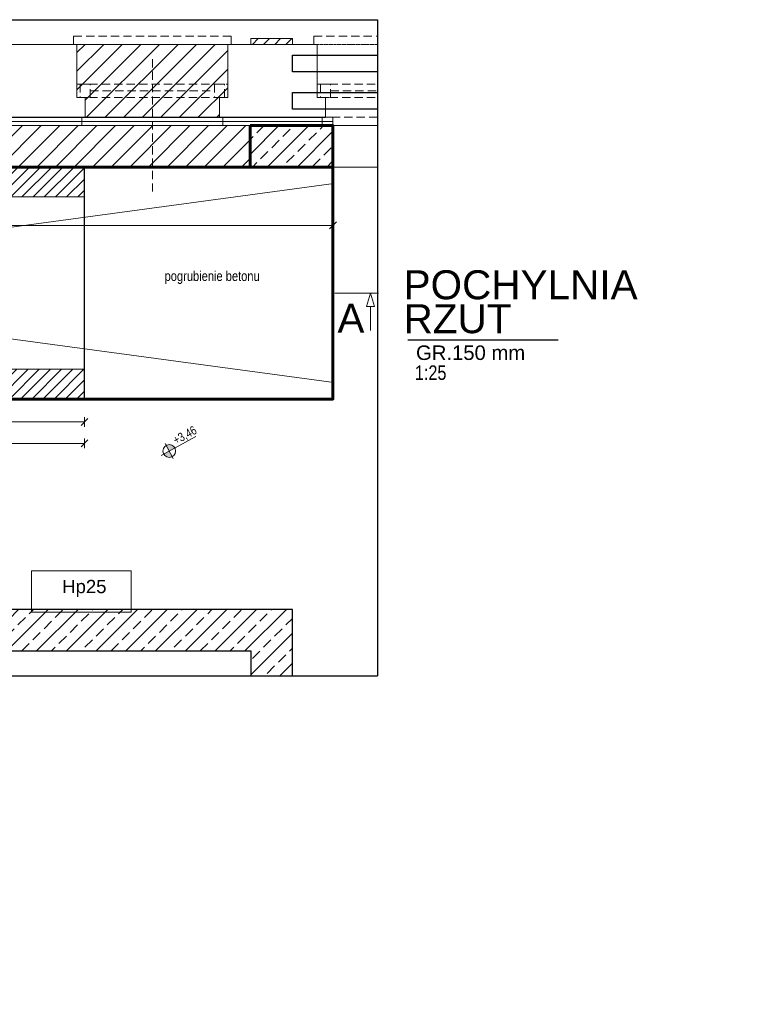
# Model space of a CAD drawing. Extents: x -29285 to 83599, y 0 to 75879.
# Tile 14 of 20: x 37718 to 42200, y 10212 to 16152. Entities that reach past the tile are written whole.
import ezdxf
from ezdxf import colors
from ezdxf.entities.mleader import LeaderData, LeaderLine
from ezdxf.enums import TextEntityAlignment as Align
from ezdxf.math import Vec2, Vec3

# ---------------------------------------------------------------- set-up
doc = ezdxf.new("R2010")
doc.units = 0
doc.header["$LTSCALE"] = 10
doc.header["$MEASUREMENT"] = 0
doc.linetypes.add('CARKOVANA', pattern=[7.5, 5, -2.5])
doc.linetypes.add('HIDDEN', pattern=[0.375, 0.25, -0.125])
for name, color, linetype, lineweight in [('!! 0_ Istn-sciany', 3, 'Continuous', 30), ('!! 0_ Istn-widok', 1, 'Continuous', 15), ('!! 0_ Opis', 8, 'Continuous', 13), ('!! 0_Istn-cienka', 4, 'Continuous', 9), ('!! 1_PROJ widok', 5, 'Continuous', 9), ('!! 2_ remont Ocieplenie', 4, 'ZIGZAG', 5), ('P-Linia1', 3, 'Continuous', 40), ('P-Linia2', 2, 'Continuous', 25), ('P-Linia3', 6, 'Continuous', 60), ('P-Linia4', 253, 'Continuous', 5), ('P-Linia5', 4, 'Continuous', 60), ('P-Opis', 1, 'Continuous', 18), ('P-Opis słupy', 30, 'Continuous', 9), ('P-Profil', 220, 'HIDDEN', 30), ('P-Przerywana', 13, 'HIDDEN', 9), ('P-Przerywana nadproża', 150, 'HIDDEN', 18), ('P-Szraf - Ściana nośna', 55, 'Continuous', 0), ('P-Szraf - Ściana wypełniająca', 171, 'Continuous', 0), ('P-Szraf - Ściana żelbetowa', 54, 'Continuous', 0), ('P-Wymiar', 254, 'Continuous', 9), ('P-Ściana nośna', 253, 'Continuous', 18), ('P-Ściana wypełniająca', 150, 'Continuous', 13), ('P-Ściana żelbetowa', 50, 'Continuous', 25)]:
    doc.layers.add(name, color=color, linetype=linetype, lineweight=lineweight)
doc.layers.add('!! 1_ widok', color=4, linetype='Continuous')
doc.layers.add('!! 1_Wyburzenia', color=252, linetype='CARKOVANA', lineweight=13, true_color=0x696969)
doc.styles.add('_Fd Opis', font='arial.ttf')
doc.styles.add('_Fdelita opis', font='arial.ttf')
doc.styles.add('ARIAL', font='arial.ttf', dxfattribs={"height": 20})
doc.styles.add('ROMANS', font='romans.shx', dxfattribs={"width": 0.7})
doc.linetypes.add('ZIGZAG', pattern='A,0.00254,-5.08,[131,ltypeshp.shx,S=5.08,R=0,X=-5.08,Y=0],-10.16,[131,ltypeshp.shx,S=5.08,R=180,X=5.08,Y=0],-5.08', length=20.32254)
doc.dimstyles.new('A25', dxfattribs={"dimscale": 27, "dimtxt": 1.75, "dimasz": 0.06, "dimexe": 0, "dimexo": 0, "dimgap": 1, "dimtad": 1, "dimdec": 4, "dimrnd": 0.1, "dimdsep": 46, "dimtxsty": 'ROMANS', "dimblk": '[[[[[[[[', "dimcen": 2, "dimdle": 2, "dimse1": 1, "dimse2": 1, "dimclrd": 256, "dimclrt": 1, "dimadec": 0, "dimazin": 0, "dimtfac": 1, "dimtdec": 4, "dimtix": 1, "dimtmove": 2, "dimatfit": 3, "dimldrblk": '[[[[[[[[', "dimfxl": 0, "dimtvp": 0.6, "dimtolj": 1, "dimlwd": -1, "dimarcsym": 0})
pattern_1 = [(45, (-316002.01, 256606.05), (-56.126601, 56.126601), [])]
pattern_2 = [(45, (-316002.013, 256606.05), (-33.6759605, 33.6759605), [])]

# ---------------------------------------------------------------- blocks, each defined once
blk = doc.blocks.new('[[[[[[[[')
at = {"layer": 'P-Wymiar'}
for p, q in [((-12.7, -12.7), (12.7, 12.7)), ((0, 0), (-4.6, 0)), ((0, 18), (0, -18))]:
    blk.add_line(p, q, dxfattribs=at)
blk = doc.blocks.new('*D310')
at = {"layer": 'Defpoints', "color": 0, "transparency": 16777216}
for p in [(38108.8, 13863.4), (38108.8, 13596), (35268.8, 12593.4)]:
    blk.add_point(p, dxfattribs=at)
at = {"layer": 'P-Wymiar', "transparency": 16777216}
blk.add_line((35270.4, 13596), (38107.2, 13596), dxfattribs=at)
at = {"layer": 'P-Wymiar', "transparency": 16777216, "xscale": 1.62, "yscale": 1.62, "zscale": 1.62, "rotation": 180}
blk.add_blockref('[[[[[[[[', (35268.8, 13596), dxfattribs=at)
at = {"layer": 'P-Wymiar', "transparency": 16777216, "xscale": 1.62, "yscale": 1.62, "zscale": 1.62}
blk.add_blockref('[[[[[[[[', (38108.8, 13596), dxfattribs=at)
at = {"layer": 'P-Wymiar', "color": 1, "transparency": 16777216, "insert": (36688.8, 13646.6), "char_height": 47.25, "attachment_point": 5, "style": 'ROMANS'}
blk.add_mtext('\\A1;2840', dxfattribs=at)
blk = doc.blocks.new('*D311')
at = {"layer": 'Defpoints', "color": 0, "transparency": 16777216}
for p in [(35268.8, 13863.4), (38108.8, 13863.4), (35268.8, 13725.4)]:
    blk.add_point(p, dxfattribs=at)
at = {"layer": 'P-Wymiar', "transparency": 16777216}
blk.add_line((38107.2, 13725.4), (35270.4, 13725.4), dxfattribs=at)
at = {"layer": 'P-Wymiar', "transparency": 16777216, "xscale": 1.62, "yscale": 1.62, "zscale": 1.62, "rotation": 180}
blk.add_blockref('[[[[[[[[', (35268.8, 13725.4), dxfattribs=at)
at = {"layer": 'P-Wymiar', "transparency": 16777216, "xscale": 1.62, "yscale": 1.62, "zscale": 1.62}
blk.add_blockref('[[[[[[[[', (38108.8, 13725.4), dxfattribs=at)
at = {"layer": 'P-Wymiar', "color": 1, "transparency": 16777216, "insert": (36688.8, 13776), "char_height": 47.25, "attachment_point": 5, "style": 'ROMANS'}
blk.add_mtext('\\A1;2840', dxfattribs=at)
blk = doc.blocks.new('*D315')
at = {"layer": 'Defpoints', "color": 0, "transparency": 16777216}
for p in [(35168.8, 14911.4), (35168.8, 14332.4), (39608.8, 14347.5)]:
    blk.add_point(p, dxfattribs=at)
at = {"layer": 'P-Wymiar', "transparency": 16777216}
blk.add_line((39607.2, 14911.4), (35170.4, 14911.4), dxfattribs=at)
at = {"layer": 'P-Wymiar', "transparency": 16777216, "xscale": 1.62, "yscale": 1.62, "zscale": 1.62, "rotation": 180}
blk.add_blockref('[[[[[[[[', (35168.8, 14911.4), dxfattribs=at)
at = {"layer": 'P-Wymiar', "transparency": 16777216, "xscale": 1.62, "yscale": 1.62, "zscale": 1.62}
blk.add_blockref('[[[[[[[[', (39608.8, 14911.4), dxfattribs=at)
at = {"layer": 'P-Wymiar', "color": 1, "transparency": 16777216, "insert": (37388.8, 14962), "char_height": 47.25, "attachment_point": 5, "style": 'ROMANS'}
blk.add_mtext('\\A1;4440', dxfattribs=at)
blk = doc.blocks.new('A$C798F0764')
at = {"layer": 'P-Opis'}
h = blk.add_hatch(color=1, dxfattribs=at)
h.dxf.hatch_style = 1
h.paths.add_polyline_path([(87, -43), (-30, -160, 0.414214), (204, -160)])
h.paths.add_polyline_path([(-30, 74), (87, -43), (204, 74, 0.414214)])
at = {"layer": 'P-Opis', "color": 1}
for p, q in [((-80, -210), (636, 506)), ((-68, 111), (241, -198))]:
    blk.add_line(p, q, dxfattribs=at)
blk.add_circle((87, -43), 165, dxfattribs=at)

msp = doc.modelspace()

# ---------------------------------------------------------------- hatches: boundary and pattern name
at = {"layer": 'P-Szraf - Ściana nośna'}
h = msp.add_hatch(dxfattribs=at)
h.set_pattern_fill('ANSI31', color=256, scale=25)
h.set_pattern_definition(pattern_1)
h.paths.add_polyline_path([(38113.73872, 15563.35593), (38923.73872, 15563.35593), (38923.73872, 15683.35593), (38973.73872, 15683.35593), (38973.73872, 16003.35593), (38063.73872, 16003.35593), (38063.73872, 15683.35593), (38113.73872, 15683.35593)])
h = msp.add_hatch(dxfattribs=at)
h.set_pattern_fill('ANSI31', color=256, scale=25)
h.set_pattern_definition(pattern_1)
h.paths.add_polyline_path([(39108.7751, 15263.35593), (39108.7751, 15513.35593), (33418.7751, 15513.35593), (33418.7751, 14785.29651), (33668.73872, 14785.29651), (33668.73872, 15263.35593)])
h = msp.add_hatch(dxfattribs=at)
h.set_pattern_fill('ANSI31', color=256, scale=15)
h.set_pattern_definition(pattern_2)
h.paths.add_polyline_path([(35088.7751, 12773.35593), (33848.73872, 12773.35593), (33848.73872, 15083.35593), (35088.7751, 15083.35593), (35088.7751, 14043.35593)], flags=16)
h.paths.add_polyline_path([(38108.7751, 14043.35593), (35088.7751, 14043.35593), (35088.7751, 15083.35593), (38108.7751, 15083.35593), (38108.7751, 15263.35593), (33668.73872, 15263.35593), (33668.73872, 12593.35593), (35268.7751, 12593.35593), (35268.7751, 13863.35593), (38108.7751, 13863.35593)])
at = {"layer": 'P-Szraf - Ściana wypełniająca'}
h = msp.add_hatch(dxfattribs=at)
h.set_pattern_fill('ANSI31', color=256, scale=15)
h.set_pattern_definition(pattern_2)
h.paths.add_polyline_path([(39113.73872, 16038.35593), (39363.73872, 16038.35593), (39363.73872, 16003.35593), (39113.73872, 16003.35593)])
at = {"layer": 'P-Szraf - Ściana żelbetowa'}
h = msp.add_hatch(dxfattribs=at)
h.set_pattern_fill('ANSI33', color=256, scale=20)
h.set_pattern_definition([(45, (-313325.72, 263324.56), (-89.80256, 89.80256), []), (45, (-313235.91, 263324.56), (-89.80256, 89.80256), [63.5, -31.75])])
h.paths.add_polyline_path([(39108.7751, 15513.35593), (39608.7751, 15513.35593), (39608.7751, 15263.35593), (39108.7751, 15263.35593)])
h = msp.add_hatch(dxfattribs=at)
h.set_pattern_fill('ANSI33', color=256, scale=20)
h.set_pattern_definition([(45, (-316002.01, 256606.05), (-89.80256, 89.80256), []), (45, (-315912.21, 256606.05), (-89.80256, 89.80256), [63.5, -31.75])])
h.paths.add_polyline_path([(39113.73872, 12192.01015), (39363.73872, 12192.01015), (39363.73872, 12593.35593), (33668.73872, 12593.35593), (33668.73872, 12343.35593), (39113.73872, 12343.35593)])
h.paths.add_polyline_path([(33418.73872, 12192.01015), (33668.73872, 12192.01015), (33668.73872, 13750.29651), (33418.73872, 13750.29651)])

# ---------------------------------------------------------------- linework, layer by layer
at = {"layer": '!! 0_ Istn-sciany', "lineweight": 18}
for points in [[(37423.73872, 16003.35593), (38063.73872, 16003.35593)], [(38063.73872, 16003.35593), (38063.73872, 15683.35593)], [(38973.73872, 16003.35593), (39513.73872, 16003.35593)], [(38973.73872, 16003.35593), (38973.73872, 15683.35593)], [(39513.73872, 16003.35593), (39513.73872, 15683.35593)], [(38063.73872, 15683.35593), (38113.73872, 15683.35593)], [(38113.73872, 15683.35593), (38113.73872, 15563.35593)], [(38923.73872, 15683.35593), (38973.73872, 15683.35593)], [(38923.73872, 15683.35593), (38923.73872, 15563.35593)], [(39513.73872, 15683.35593), (39563.73872, 15683.35593)], [(39563.73872, 15683.35593), (39563.73872, 15563.35593)], [(37373.73872, 15563.35593), (38113.73872, 15563.35593)], [(38923.73872, 15563.35593), (39563.73872, 15563.35593)]]:
    msp.add_lwpolyline(points, dxfattribs=at)
at = {"layer": '!! 0_ Istn-widok'}
msp.add_lwpolyline([(39493.73872, 16003.35593), (39493.73872, 16053.35593)], dxfattribs=at)
msp.add_lwpolyline([(38390.00784, 12827.95765), (37790.00784, 12827.95765), (37790.00784, 12577.95765), (38390.00784, 12577.95765)], close=True, dxfattribs=at)
at = {"layer": '!! 0_Istn-cienka', "linetype": 'HIDDEN', "ltscale": 2}
for points in [[(38063.73872, 16003.35593), (38973.73872, 16003.35593)], [(39513.73872, 16003.35593), (39876.73065, 16003.35593)], [(38923.73872, 15563.35593), (38113.73872, 15563.35593)]]:
    msp.add_lwpolyline(points, dxfattribs=at)
at = {"layer": '!! 1_ widok'}
msp.add_lwpolyline([(33473.73872, 15563.35593), (39563.73872, 15563.35593)], dxfattribs=at)
at = {"layer": '!! 1_PROJ widok'}
msp.add_lwpolyline([(35038.73872, 15262.95765), (39478.73872, 15262.95765)], dxfattribs=at)
at = {"layer": '!! 1_Wyburzenia'}
for points in [[(38043.73872, 16053.35593), (38993.73872, 16053.35593)], [(38043.73872, 16003.35593), (38043.73872, 16053.35593)], [(38993.73872, 16003.35593), (38993.73872, 16053.35593)], [(39493.73872, 16053.35593), (39876.73065, 16053.35593)], [(38518.73872, 15914.94474), (38518.73872, 15113.35298)], [(38063.73872, 15763.35593), (38973.73872, 15763.35593)], [(39513.73872, 15763.35593), (39876.73065, 15763.35593)], [(38143.73872, 15723.35593), (38893.73872, 15723.35593)], [(39593.73872, 15723.35593), (39876.73065, 15723.35593)], [(38063.73872, 15683.35593), (38973.73872, 15683.35593)], [(39513.73872, 15683.35593), (39876.73065, 15683.35593)], [(39876.73065, 15513.35593), (33668.7751, 15513.35593)], [(38093.73872, 15563.35593), (38093.73872, 15513.35593)], [(38943.73872, 15513.35593), (38093.73872, 15513.35593)], [(38943.73872, 15563.35593), (38943.73872, 15513.35593)], [(39543.73872, 15563.35593), (39543.73872, 15513.35593)], [(39876.73065, 15563.35593), (39563.73872, 15563.35593)]]:
    msp.add_lwpolyline(points, dxfattribs=at)
for points in [[(38083.73872, 15683.35593), (38143.73872, 15683.35593), (38143.73872, 15763.35593), (38083.73872, 15763.35593)], [(38893.73872, 15683.35593), (38953.73872, 15683.35593), (38953.73872, 15763.35593), (38893.73872, 15763.35593)], [(39533.73872, 15683.35593), (39593.73872, 15683.35593), (39593.73872, 15763.35593), (39533.73872, 15763.35593)]]:
    msp.add_lwpolyline(points, close=True, dxfattribs=at)
at = {"layer": '!! 2_ remont Ocieplenie', "linetype": 'Continuous', "ltscale": 0.4}
for points in [[(33418.73872, 15538.35593), (39608.7751, 15538.35593)], [(39563.73872, 15563.35593), (39608.7751, 15563.35593)], [(39608.7751, 15563.35593), (39608.7751, 15513.35593)]]:
    msp.add_lwpolyline(points, dxfattribs=at)
at = {"layer": 'P-Linia1', "lineweight": 60}
msp.add_lwpolyline([(33668.7751, 15263.35593), (39608.7751, 15263.35593), (39608.7751, 13863.35593), (35268.7751, 13863.35593), (35268.7751, 12593.35593), (33668.73872, 12593.35593), (33668.73872, 15263.35593)], close=True, dxfattribs=at)
at = {"layer": 'P-Linia2', "linetype": 'HIDDEN'}
for points in [[(39608.7751, 15263.35593), (39608.7751, 13863.35593), (35268.7751, 13863.35593), (35268.7751, 12593.35593), (33668.73872, 12593.35593), (33668.73872, 15263.35593), (39608.7751, 15263.35593)], [(38108.7751, 13863.35593), (38108.7751, 15262.95765)]]:
    msp.add_lwpolyline(points, dxfattribs=at)
at = {"layer": 'P-Linia3', "color": 6, "linetype": 'Continuous', "lineweight": 30}
msp.add_line((40059.91097, 14220.74974), (40968.57403, 14220.74974), dxfattribs=at)
at = {"layer": 'P-Linia4'}
for points in [[(39608.7751, 13863.35593), (39608.7751, 15288.35593)], [(35268.7751, 12593.35593), (35268.7751, 13863.35593), (39613.73872, 13863.35593)]]:
    msp.add_lwpolyline(points, dxfattribs=at)
at = {"layer": 'P-Linia5'}
msp.add_lwpolyline([(39108.7751, 15513.35593), (39608.7751, 15513.35593), (39608.7751, 15263.35593), (39108.7751, 15263.35593)], close=True, dxfattribs=at)
at = {"layer": 'P-Opis', "lineweight": 13}
msp.add_lwpolyline([(39613.73872, 15163.35593), (35173.73872, 14563.35593), (39613.73872, 13963.35593)], dxfattribs=at)
at = {"layer": 'P-Opis', "flags": 128}
msp.add_lwpolyline([(39883.21323, 14502.55152), (39834.61323, 14502.55152), (39858.91323, 14421.55152), (39834.61323, 14421.55152), (39834.61323, 14276.75353), (39834.61323, 14421.55152), (39810.31323, 14421.55152), (39834.61323, 14502.55152), (39620.25804, 14502.55152)], dxfattribs=at)
at = {"layer": 'P-Profil'}
for points in [[(39876.73065, 15837.95765), (39363.73872, 15837.95765), (39363.73872, 15937.95765), (39876.73065, 15937.95765)], [(39876.73065, 15613.35593), (39363.73872, 15613.35593), (39363.73872, 15713.35593), (39876.73065, 15713.35593)]]:
    msp.add_lwpolyline(points, dxfattribs=at)
at = {"layer": 'P-Przerywana', "lineweight": 25}
msp.add_lwpolyline([(32665.27968, 16152.43034), (39876.73065, 16152.43034), (39876.73065, 12192.01015), (32665.27968, 12192.01015)], close=True, dxfattribs=at)
at = {"layer": 'P-Przerywana nadproża'}
msp.add_lwpolyline([(39876.73065, 15263.35593), (39608.7751, 15263.35593), (39608.7751, 15513.35593), (39876.73065, 15513.35593)], dxfattribs=at)
at = {"layer": 'P-Ściana nośna'}
msp.add_lwpolyline([(38113.73872, 15563.35593), (38923.73872, 15563.35593), (38923.73872, 15683.35593), (38973.73872, 15683.35593), (38973.73872, 16003.35593), (38063.73872, 16003.35593), (38063.73872, 15683.35593), (38113.73872, 15683.35593)], close=True, dxfattribs=at)
for points in [[(39608.7751, 15513.35593), (33418.7751, 15513.35593), (33418.7751, 14785.29651), (33668.73872, 14785.29651), (33668.73872, 15263.35593), (39608.7751, 15263.35593), (39608.7751, 15513.35593)], [(35088.7751, 14043.35593), (38108.7751, 14043.35593), (38108.7751, 13863.35593), (35268.7751, 13863.35593), (35268.7751, 12593.35593), (33668.73872, 12593.35593), (33668.73872, 15263.35593), (35268.7751, 15263.35593), (38108.7751, 15263.35593), (38108.7751, 15083.35593), (35088.7751, 15083.35593)]]:
    msp.add_lwpolyline(points, dxfattribs=at)
at = {"layer": 'P-Ściana wypełniająca'}
for points in [[(39113.73872, 16038.35593), (39113.73872, 16003.35593)], [(39113.73872, 16038.35593), (39363.73872, 16038.35593)], [(39363.73872, 16038.35593), (39363.73872, 16003.35593)]]:
    msp.add_lwpolyline(points, dxfattribs=at)
at = {"layer": 'P-Ściana żelbetowa'}
for points in [[(39363.73872, 12192.01015), (39363.73872, 12593.35593), (33668.73872, 12593.35593), (33668.73872, 12343.35593)], [(33668.73872, 12343.35593), (39113.73872, 12343.35593), (39113.73872, 12192.01015)]]:
    msp.add_lwpolyline(points, dxfattribs=at)

# ---------------------------------------------------------------- block references
at = {"layer": 'P-Opis', "color": 1, "xscale": 0.234, "yscale": 0.234, "zscale": 0.234, "rotation": 343.5684437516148}
msp.add_blockref('A$C798F0764', (38604.23844, 13565.08061), dxfattribs=at)

# ---------------------------------------------------------------- texts
at = {"layer": '!! 0_ Opis', "ltscale": 0.7, "style": 'ARIAL'}
msp.add_text('Hp25', height=80, dxfattribs=at).set_placement((37974.90039, 12692.3302))
at = {"layer": 'P-Linia1', "color": 3, "lineweight": 30, "style": '_Fdelita opis'}
msp.add_text('GR.150 mm', height=87.5, dxfattribs=at).set_placement((40110.23889, 14099.26905))
at = {"layer": 'P-Linia1', "color": 3, "lineweight": 30, "insert": (40103.36414, 14066.58737), "char_height": 87.5, "attachment_point": 1, "style": '_Fdelita opis'}
msp.add_mtext_dynamic_manual_height_columns('{\\W0.8;1:25}', width=1933.9297709, gutter_width=12.5, heights=[0], dxfattribs=at)
at = {"layer": 'P-Linia3', "color": 6, "lineweight": 30, "style": '_Fdelita opis'}
for s, p in [('POCHYLNIA', (40035.00111, 14465.43885)), ('RZUT', (40035.00111, 14260.98127))]:
    msp.add_text(s, height=175, dxfattribs=at).set_placement(p)
at = {"layer": 'P-Opis', "style": '_Fd Opis'}
msp.add_text('A', height=175, dxfattribs=at).set_placement((39635.94272, 14350.84176), align=Align.MIDDLE_LEFT)
at = {"layer": 'P-Opis', "lineweight": 13, "insert": (39166.82884, 14596.68515), "char_height": 60, "attachment_point": 6, "rotation": 0.000001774, "style": '_Fd Opis'}
msp.add_mtext('{\\W0.8;pogrubienie betonu}', dxfattribs=at)
at = {"layer": 'P-Opis', "color": 1, "insert": (38651.23829, 13606.43606), "char_height": 52.65, "attachment_point": 4, "rotation": 28.568443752, "style": '_Fd Opis'}
msp.add_mtext('{\\W0.8;+3,46}', dxfattribs=at)

# ---------------------------------------------------------------- dimensions: what is measured, and where the dimension line sits
at = {"layer": 'P-Wymiar'}
for base, p1, p2, picture, middle in [((35168.7751, 14911.39803), (39608.7751, 14347.47544), (35168.7751, 14332.37185), '*D315', (37388.7751, 14962.02303)), ((38108.7751, 13595.99324), (35268.7751, 12593.35593), (38108.7751, 13863.35593), '*D310', (36688.7751, 13646.61824)), ((35268.7751, 13725.35394), (38108.7751, 13863.35593), (35268.7751, 13863.35593), '*D311', (36688.7751, 13775.97894))]:
    dim = msp.add_linear_dim(base=base, p1=p1, p2=p2, dimstyle='A25', override={"dimfxl": 0.18, "dimfxlon": 1}, dxfattribs=at)
    dim.commit()
    dim.dimension.update_dxf_attribs({"geometry": picture, "text_midpoint": middle})

# ---------------------------------------------------------------- leaders
at = {"layer": 'P-Opis słupy'}
ml = msp.add_multileader_mtext('Standard', dxfattribs=at)
ml.set_content('         ', color=256)
ml.set_leader_properties()
ml.build(insert=Vec2(0, 0))
ml.multileader.update_dxf_attribs({"arrow_head_size": 78})
ctx = ml.context
ctx.base_point, ctx.char_height, ctx.arrow_head_size, ctx.landing_gap_size, ctx.plane_origin = Vec3(75704.62451, 12147.86704), 2.6, 78, 1.3, Vec3(75778.95855, 10736.38629)
notes = []
notes.append((ctx, [(0, (0, 0, 0), (0, 0), (1, 0), 1, [])]))
ctx.mtext.insert, ctx.mtext.flow_direction = Vec3(75705.92451, 12149.16704), 5
for ctx, leaders in notes:
    for number, flags, end, landing, length, lines in leaders:
        leader = LeaderData()
        leader.index, (leader.has_last_leader_line, leader.has_dogleg_vector, leader.attachment_direction) = number, flags
        leader.last_leader_point, leader.dogleg_vector, leader.dogleg_length = Vec3(end), Vec3(landing), length
        for number, points, colour, breaks in lines:
            line = LeaderLine()
            line.index, line.vertices, line.color, line.breaks = number, Vec3.list(points), colors.encode_raw_color(colour), breaks
            leader.lines.append(line)
        ctx.leaders.append(leader)

doc.saveas('drawing.dxf')
